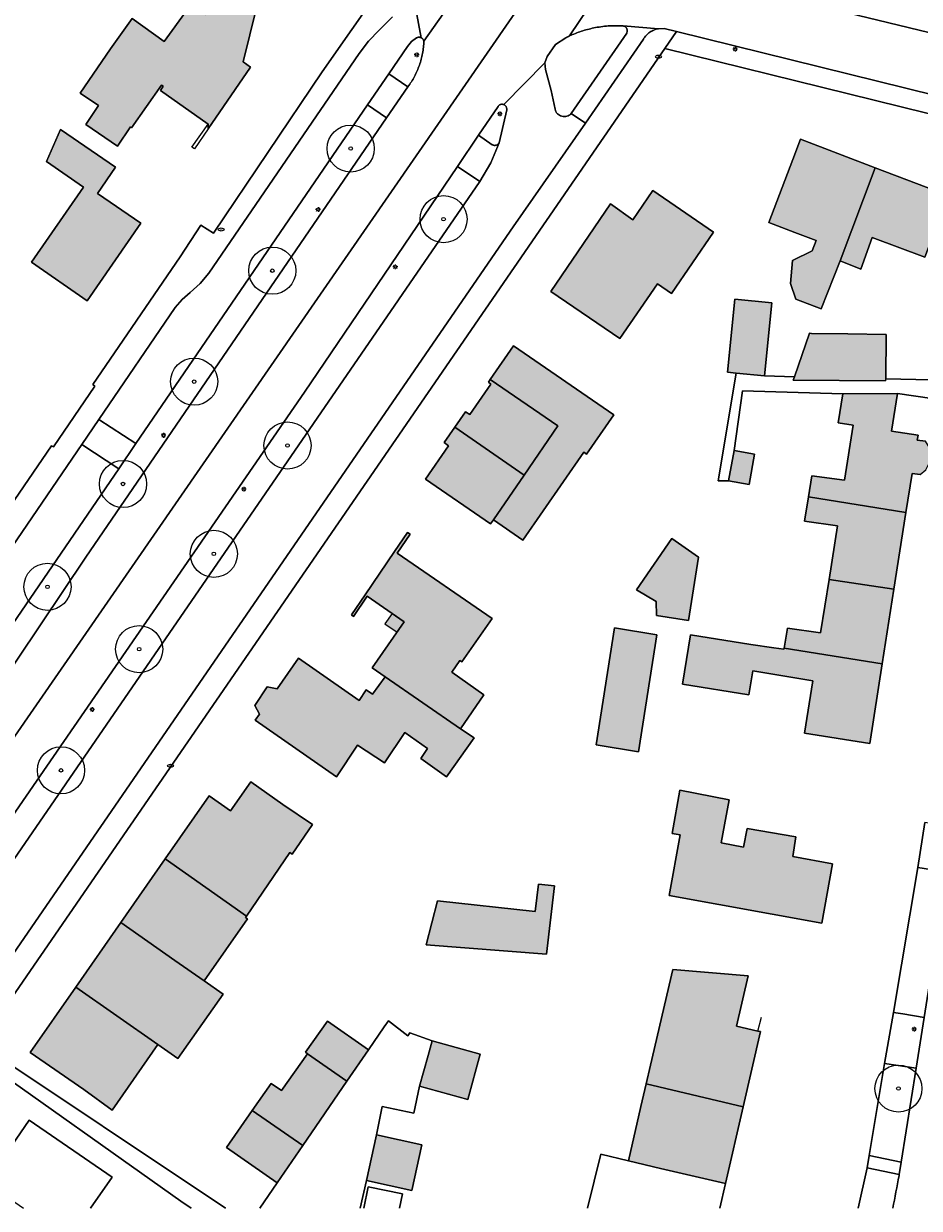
# Model space of a CAD drawing. Header units: metres. Extents: x 187482 to 189800, y 333582 to 335019.
# Tile 11 of 256: x 187831 to 187926, y 333584 to 333710. Entities that reach past the tile are written whole.
import ezdxf
from ezdxf.enums import TextEntityAlignment as Align

# ---------------------------------------------------------------- set-up
doc = ezdxf.new("R2010")
doc.units = ezdxf.units.M
doc.layers.get('0').update_dxf_attribs({"color": 252, "lineweight": 18})
for name, color, linetype, lineweight in [('B-WE-GR-BEPLANTING_CULTUUR_HEESTERS-GV', 252, 'Continuous', 18), ('B-WE-GR-BOOM-S', 252, 'Continuous', 18), ('B-WE-IE-MEUBILAIR-S', 252, 'Continuous', 18), ('B-WE-IE-TERREINAFSCHEIDING_KUNSTMATIG_HEKWERK-G', 252, 'IE-TERREINAFSCHEIDING_KUNSTMATIG-SO', 18), ('B-WE-IE-TERREINAFSCHEIDING_KUNSTMATIG_MUUR-G', 252, 'IE-TERREINAFSCHEIDING_KUNSTMATIG-SO', 18), ('B-WE-OG-BEBOUWING-GV', 252, 'Continuous', 18), ('B-WE-OG-BEBOUWING_LUIFEL-GV', 252, 'Continuous', 18), ('B-WE-OG-TERREIN_BEGROEID-GV', 252, 'Continuous', 18), ('B-WE-OG-TERREIN_ERF-GV', 252, 'Continuous', 18), ('B-WE-VH-GESLOTENVERHARDING_ASFALT-GV', 252, 'Continuous', 18), ('B-WE-VH-OPENVERHARDING_BETONSTRAATSTEEN-GV', 252, 'Continuous', 18), ('B-WE-VH-OPENVERHARDING_STRAATBAKSTEEN-GV', 252, 'Continuous', 18), ('B-WE-VH-OPENVERHARDING_TEGEL-GV', 252, 'Continuous', 18)]:
    doc.layers.add(name, color=color, linetype=linetype, lineweight=lineweight)
doc.layers.add('B-WE-OG-BEBOUWING-V', color=7, linetype='Continuous', lineweight=18, true_color=0xf0f0f0)
doc.styles.add('NLCS-ISO', font='NLCS-ISO.ttf')
doc.linetypes.add('IE-TERREINAFSCHEIDING_KUNSTMATIG-SO', pattern='A,4,[82,NLCS.SHX,S=0.75,R=90,X=0,Y=0],4,-2', length=10)

# ---------------------------------------------------------------- blocks, each defined once
blk = doc.blocks.new('SIE-MEUBILAIR_PAAL_LICHTMAST-SO')
for points in [[(-0.62, 0), (-1, 0)], [(-0.71, 0.71), (-0.44, 0.44)], [(0, 1), (0, 0.62)], [(0.44, 0.44), (0.71, 0.71)], [(1, 0), (0.62, 0)], [(-0.71, -0.71), (-0.44, -0.44)], [(0, -0.62), (0, -1)], [(0.44, -0.44), (0.71, -0.71)]]:
    blk.add_lwpolyline(points)
blk.add_circle((0, 0), 0.5)
blk = doc.blocks.new('SIE-MEUBILAIR_PUT_BRANDKRAAN-SO')
blk.add_ellipse((0, 0), major_axis=(1.25, 0), ratio=0.54)
at = {"style": 'NLCS-ISO'}
blk.add_text('bk', height=0.75, dxfattribs=at).set_placement((0.03, 0), align=Align.MIDDLE_CENTER)
blk = doc.blocks.new('SGR-BOOM_GBKN-SO')
at = {"color": 0, "linetype": 'ByBlock', "lineweight": 18}
for radius in [2, 0.15]:
    blk.add_circle((0, 0), radius, dxfattribs=at)

msp = doc.modelspace()

# ---------------------------------------------------------------- hatches: boundary and pattern name
at = {"layer": 'B-WE-OG-BEBOUWING-V'}
h = msp.add_hatch(color=256, dxfattribs=at)
h.dxf.hatch_style = 1
h.paths.add_polyline_path([(187851.076, 333715.529), (187849.842, 333710.695), (187847.84, 333711.199), (187845.401, 333707.83), (187842.001, 333710.28), (187839.725, 333707.059), (187836.49, 333702.338), (187838.458, 333701.021), (187837.086, 333699.003), (187840.459, 333696.712), (187841.847, 333698.754), (187841.958, 333698.68), (187845.13, 333703.202), (187845.307, 333703.076), (187845.023, 333702.617), (187850.078, 333699.064), (187850.089, 333698.559), (187854.558, 333705.115), (187853.787, 333705.684), (187855.92, 333714.292), (187855.338, 333714.441)], flags=17)
h = msp.add_hatch(color=256, dxfattribs=at)
h.dxf.hatch_style = 1
h.paths.add_polyline_path([(187832.931, 333695.075), (187836.854, 333692.37), (187831.347, 333684.391), (187837.243, 333680.315), (187842.928, 333688.541), (187838.351, 333691.704), (187840.26, 333694.494), (187834.418, 333698.494)], flags=17)
h = msp.add_hatch(color=256, dxfattribs=at)
h.dxf.hatch_style = 1
h.paths.add_polyline_path([(187917.124, 333684.53), (187920.854, 333694.434), (187912.949, 333697.449), (187912.129, 333695.299), (187909.574, 333688.603), (187912.325, 333687.554), (187914.59, 333686.69), (187914.177, 333685.608), (187912.076, 333684.566), (187911.873, 333682.14), (187912.434, 333680.491), (187915.126, 333679.435)], flags=17)
h = msp.add_hatch(color=256, dxfattribs=at)
h.dxf.hatch_style = 1
h.paths.add_polyline_path([(187917.124, 333684.53), (187919.336, 333683.669), (187920.541, 333687.014), (187926.117, 333684.918), (187928.585, 333691.486), (187920.854, 333694.434)], flags=17)
h = msp.add_hatch(color=256, dxfattribs=at)
h.dxf.hatch_style = 1
h.paths.add_polyline_path([(187899.235, 333681.079), (187903.718, 333687.591), (187897.277, 333692.025), (187895.157, 333688.889), (187892.781, 333690.585), (187886.435, 333681.294), (187893.762, 333676.29), (187897.755, 333682.089)], flags=17)
h = msp.add_hatch(color=256, dxfattribs=at)
h.dxf.hatch_style = 1
h.paths.add_polyline_path([(187909.097, 333672.32), (187909.902, 333680.099), (187905.973, 333680.483), (187905.173, 333672.712), (187906.108, 333672.619)], flags=17)
h = msp.add_hatch(color=256, dxfattribs=at)
h.dxf.hatch_style = 1
h.paths.add_polyline_path([(187912.284, 333672.244), (187912.157, 333671.878), (187921.968, 333671.824), (187921.97, 333672.012), (187922.034, 333676.741), (187917.961, 333676.796), (187914.111, 333676.848), (187913.887, 333676.851)], flags=17)
h = msp.add_hatch(color=256, dxfattribs=at)
h.dxf.hatch_style = 1
h.paths.add_polyline_path([(187880.019, 333671.96), (187887.195, 333667.027), (187883.603, 333661.801), (187880.34, 333657.051), (187883.475, 333654.88), (187889.938, 333664.24), (187890.241, 333664.031), (187893.122, 333668.208), (187882.471, 333675.527)], flags=17)
h = msp.add_hatch(color=256, dxfattribs=at)
h.dxf.hatch_style = 1
h.paths.add_polyline_path([(187880.019, 333671.96), (187879.811, 333671.657), (187880.075, 333671.455), (187877.848, 333668.225), (187877.39, 333668.528), (187876.254, 333666.887), (187883.603, 333661.801), (187887.195, 333667.027)], flags=17)
h = msp.add_hatch(color=256, dxfattribs=at)
h.dxf.hatch_style = 1
h.paths.add_polyline_path([(187924.125, 333657.841), (187924.774, 333661.976), (187925.636, 333661.88), (187926.247, 333662.361), (187926.599, 333663.071), (187926.718, 333663.787), (187926.672, 333664.647), (187926.201, 333665.395), (187925.328, 333665.502), (187925.411, 333666.029), (187922.575, 333666.475), (187923.241, 333670.475), (187917.418, 333670.431), (187916.926, 333667.34), (187918.527, 333667.111), (187917.609, 333661.254), (187914.119, 333661.734), (187913.767, 333659.508)], flags=17)
h = msp.add_hatch(color=256, dxfattribs=at)
h.dxf.hatch_style = 1
h.paths.add_polyline_path([(187880.34, 333657.051), (187883.603, 333661.801), (187876.254, 333666.887), (187875.118, 333665.245), (187875.571, 333664.923), (187873.128, 333661.363), (187880.041, 333656.619)], flags=17)
h = msp.add_hatch(color=256, dxfattribs=at)
h.dxf.hatch_style = 1
h.paths.add_polyline_path([(187905.881, 333664.419), (187905.293, 333661.197), (187907.48, 333660.798), (187908.067, 333664.02)], flags=17)
h = msp.add_hatch(color=256, dxfattribs=at)
h.dxf.hatch_style = 1
h.paths.add_polyline_path([(187915.964, 333650.735), (187922.844, 333649.688), (187924.125, 333657.841), (187913.767, 333659.508), (187913.356, 333656.907), (187916.869, 333656.424)], flags=17)
h = msp.add_hatch(color=256, dxfattribs=at)
h.dxf.hatch_style = 1
h.paths.add_polyline_path([(187868.848, 333640.394), (187876.866, 333634.883), (187879.347, 333638.486), (187875.938, 333640.872), (187876.782, 333642.129), (187877.01, 333641.971), (187880.232, 333646.596), (187870.121, 333653.502), (187871.509, 333655.534), (187871.244, 333655.715), (187869.86, 333653.683), (187866.736, 333649.099), (187865.278, 333646.959), (187865.506, 333646.802), (187866.957, 333648.946), (187870.891, 333646.216), (187867.478, 333641.336)], flags=17)
h.paths.add_polyline_path([(187869.599, 333647.112), (187868.833, 333646.009), (187870.118, 333645.11), (187870.891, 333646.216)], flags=16)
h = msp.add_hatch(color=256, dxfattribs=at)
h.dxf.hatch_style = 1
h.paths.add_polyline_path([(187895.539, 333649.63), (187897.612, 333648.384), (187897.649, 333646.907), (187901.038, 333646.364), (187902.1, 333653.074), (187899.294, 333655.083)], flags=17)
h = msp.add_hatch(color=256, dxfattribs=at)
h.dxf.hatch_style = 1
h.paths.add_polyline_path([(187922.844, 333649.688), (187915.964, 333650.735), (187915.063, 333645.073), (187911.539, 333645.562), (187911.199, 333643.437), (187921.602, 333641.779)], flags=17)
h = msp.add_hatch(color=256, dxfattribs=at)
h.dxf.hatch_style = 1
h.paths.add_polyline_path([(187893.211, 333645.594), (187891.268, 333633.172), (187895.752, 333632.424), (187897.695, 333644.846)], flags=17)
h = msp.add_hatch(color=256, dxfattribs=at)
h.dxf.hatch_style = 1
h.paths.add_polyline_path([(187921.602, 333641.779), (187911.199, 333643.437), (187911.18, 333643.32), (187910.111, 333643.468), (187907.666, 333643.807), (187901.277, 333644.857), (187900.417, 333639.619), (187907.442, 333638.465), (187907.861, 333641.013), (187914.242, 333639.975), (187913.346, 333634.397), (187920.272, 333633.309)], flags=17)
h = msp.add_hatch(color=256, dxfattribs=at)
h.dxf.hatch_style = 1
h.paths.add_polyline_path([(187876.866, 333634.883), (187868.848, 333640.394), (187867.514, 333638.556), (187866.856, 333638.993), (187866.112, 333637.879), (187859.661, 333642.371), (187857.404, 333639.13), (187856.333, 333639.314), (187855.026, 333637.359), (187855.511, 333636.411), (187855.069, 333635.777), (187863.689, 333629.769), (187865.938, 333633.136), (187868.792, 333631.24), (187870.96, 333634.489), (187873.364, 333632.795), (187872.648, 333631.706), (187875.386, 333629.772), (187878.306, 333633.894)], flags=17)
h = msp.add_hatch(color=256, dxfattribs=at)
h.dxf.hatch_style = 1
h.paths.add_polyline_path([(187845.527, 333621.059), (187854.149, 333614.986), (187858.738, 333621.752), (187859.01, 333621.572), (187861.142, 333624.706), (187858.007, 333626.839), (187854.623, 333629.247), (187852.433, 333626.169), (187850.184, 333627.738)], flags=17)
h = msp.add_hatch(color=256, dxfattribs=at)
h.dxf.hatch_style = 1
h.paths.add_polyline_path([(187899.306, 333623.773), (187900.17, 333623.618), (187899.007, 333617.164), (187915.201, 333614.245), (187916.337, 333620.547), (187912.103, 333621.325), (187912.452, 333623.398), (187907.264, 333624.271), (187906.896, 333622.301), (187904.516, 333622.759), (187904.875, 333624.673), (187905.376, 333627.34), (187900.131, 333628.347)], flags=17)
h = msp.add_hatch(color=256, dxfattribs=at)
h.dxf.hatch_style = 1
h.paths.add_polyline_path([(187845.527, 333621.059), (187840.81, 333614.293), (187846.552, 333610.262), (187849.646, 333608.105), (187854.24, 333614.694), (187854.054, 333614.846), (187854.149, 333614.986)], flags=17)
h = msp.add_hatch(color=256, dxfattribs=at)
h.dxf.hatch_style = 1
h.paths.add_polyline_path([(187884.792, 333615.488), (187874.432, 333616.594), (187873.2, 333611.943), (187885.997, 333610.93), (187886.827, 333618.211), (187885.118, 333618.392)], flags=17)
h = msp.add_hatch(color=256, dxfattribs=at)
h.dxf.hatch_style = 1
h.paths.add_polyline_path([(187849.646, 333608.105), (187846.552, 333610.262), (187840.81, 333614.293), (187836.031, 333607.44), (187844.724, 333601.37), (187846.867, 333599.864), (187851.683, 333606.685)], flags=17)
h = msp.add_hatch(color=256, dxfattribs=at)
h.dxf.hatch_style = 1
h.paths.add_polyline_path([(187906.847, 333594.742), (187908.687, 333602.727), (187908.412, 333602.79), (187906.129, 333603.316), (187907.372, 333608.631), (187899.402, 333609.312), (187897.028, 333599.166), (187896.566, 333597.191)], flags=17)
h = msp.add_hatch(color=256, dxfattribs=at)
h.dxf.hatch_style = 1
h.paths.add_polyline_path([(187836.886, 333596.569), (187839.88, 333594.392), (187844.724, 333601.37), (187836.031, 333607.44), (187831.211, 333600.527)], flags=17)
h = msp.add_hatch(color=256, dxfattribs=at)
h.dxf.hatch_style = 1
h.paths.add_polyline_path([(187860.629, 333600.378), (187864.797, 333597.452), (187867.082, 333600.781), (187862.738, 333603.834), (187860.415, 333600.529)], flags=17)
h = msp.add_hatch(color=256, dxfattribs=at)
h.dxf.hatch_style = 1
h.paths.add_polyline_path([(187873.839, 333601.756), (187873.407, 333600.195), (187872.507, 333596.939), (187877.621, 333595.525), (187878.953, 333600.342)], flags=17)
h = msp.add_hatch(color=256, dxfattribs=at)
h.dxf.hatch_style = 1
h.paths.add_polyline_path([(187854.764, 333594.36), (187860.113, 333590.625), (187864.797, 333597.452), (187860.629, 333600.378), (187857.877, 333596.461), (187856.782, 333597.231)], flags=17)
h = msp.add_hatch(color=256, dxfattribs=at)
h.dxf.hatch_style = 1
h.paths.add_polyline_path([(187906.847, 333594.742), (187896.566, 333597.191), (187895.997, 333594.76), (187894.675, 333589.02), (187898.079, 333588.213), (187904.969, 333586.594)], flags=17)
h = msp.add_hatch(color=256, dxfattribs=at)
h.dxf.hatch_style = 1
h.paths.add_polyline_path([(187860.113, 333590.625), (187854.764, 333594.36), (187852.009, 333590.439), (187857.39, 333586.658)], flags=17)
h = msp.add_hatch(color=256, dxfattribs=at)
h.dxf.hatch_style = 1
h.paths.add_polyline_path([(187867.929, 333591.77), (187866.87, 333586.91), (187871.682, 333585.861), (187872.741, 333590.721)], flags=17)

# ---------------------------------------------------------------- linework, layer by layer
at = {"layer": 'B-WE-GR-BEPLANTING_CULTUUR_HEESTERS-GV', "flags": 128}
for points in [[(187815.577, 333624.007), (187817.814, 333622.416), (187818.539, 333623.751), (187819.061, 333625.178), (187819.551, 333626.636), (187820.181, 333627.837), (187820.266, 333627.999), (187837.115, 333653.076), (187869.014, 333699.713), (187866.991, 333701.111), (187842.412, 333665.155), (187840.584, 333662.481), (187814.707, 333624.626)], [(187822.802, 333618.844), (187826.302, 333616.462), (187878.905, 333692.957), (187876.539, 333694.561), (187860.308, 333670.612), (187827.446, 333622.932), (187827.418, 333622.905), (187826.347, 333621.867), (187825.093, 333620.99), (187823.845, 333620.027)]]:
    msp.add_lwpolyline(points, close=True, dxfattribs=at)
at = {"layer": 'B-WE-IE-TERREINAFSCHEIDING_KUNSTMATIG_HEKWERK-G', "ltscale": 0.2, "flags": 128}
for points in [[(187868.772, 333603.243), (187869.212, 333603.88), (187871.27, 333602.28), (187871.477, 333602.585), (187873.839, 333601.756)], [(187908.412, 333602.79), (187908.796, 333604.257)]]:
    msp.add_lwpolyline(points, dxfattribs=at)
at = {"layer": 'B-WE-IE-TERREINAFSCHEIDING_KUNSTMATIG_MUUR-G', "ltscale": 0.2, "flags": 128}
msp.add_lwpolyline([(187850.089, 333698.559), (187848.627, 333696.431), (187848.343, 333696.606), (187850.078, 333699.064)], dxfattribs=at)
at = {"layer": 'B-WE-OG-BEBOUWING-GV', "flags": 128}
for points in [[(187851.076, 333715.529), (187849.842, 333710.695), (187847.84, 333711.199), (187845.401, 333707.83), (187842.001, 333710.28), (187839.725, 333707.059), (187836.49, 333702.338), (187838.458, 333701.021), (187837.086, 333699.003), (187840.459, 333696.712), (187841.847, 333698.754), (187841.958, 333698.68), (187845.13, 333703.202), (187845.307, 333703.076), (187845.023, 333702.617), (187850.078, 333699.064), (187850.089, 333698.559), (187854.558, 333705.115), (187853.787, 333705.684), (187855.92, 333714.292), (187855.338, 333714.441)], [(187832.931, 333695.075), (187836.854, 333692.37), (187831.347, 333684.391), (187837.243, 333680.315), (187842.928, 333688.541), (187838.351, 333691.704), (187840.26, 333694.494), (187834.418, 333698.494)], [(187917.124, 333684.53), (187920.854, 333694.434), (187912.949, 333697.449), (187912.129, 333695.299), (187909.574, 333688.603), (187912.325, 333687.554), (187914.59, 333686.69), (187914.177, 333685.608), (187912.076, 333684.566), (187911.873, 333682.14), (187912.434, 333680.491), (187915.126, 333679.435)], [(187917.124, 333684.53), (187919.336, 333683.669), (187920.541, 333687.014), (187926.117, 333684.918), (187928.585, 333691.486), (187920.854, 333694.434)], [(187899.235, 333681.079), (187903.718, 333687.591), (187897.277, 333692.025), (187895.157, 333688.889), (187892.781, 333690.585), (187886.435, 333681.294), (187893.762, 333676.29), (187897.755, 333682.089)], [(187909.097, 333672.32), (187909.902, 333680.099), (187905.973, 333680.483), (187905.173, 333672.712), (187906.108, 333672.619)], [(187912.284, 333672.244), (187912.157, 333671.878), (187921.968, 333671.824), (187921.97, 333672.012), (187922.034, 333676.741), (187917.961, 333676.796), (187914.111, 333676.848), (187913.887, 333676.851)], [(187880.019, 333671.96), (187887.195, 333667.027), (187883.603, 333661.801), (187880.34, 333657.051), (187883.475, 333654.88), (187889.938, 333664.24), (187890.241, 333664.031), (187893.122, 333668.208), (187882.471, 333675.527)], [(187880.019, 333671.96), (187879.811, 333671.657), (187880.075, 333671.455), (187877.848, 333668.225), (187877.39, 333668.528), (187876.254, 333666.887), (187883.603, 333661.801), (187887.195, 333667.027)], [(187924.125, 333657.841), (187924.774, 333661.976), (187925.636, 333661.88), (187926.247, 333662.361), (187926.599, 333663.071), (187926.718, 333663.787), (187926.672, 333664.647), (187926.201, 333665.395), (187925.328, 333665.502), (187925.411, 333666.029), (187922.575, 333666.475), (187923.241, 333670.475), (187917.418, 333670.431), (187916.926, 333667.34), (187918.527, 333667.111), (187917.609, 333661.254), (187914.119, 333661.734), (187913.767, 333659.508)], [(187880.34, 333657.051), (187883.603, 333661.801), (187876.254, 333666.887), (187875.118, 333665.245), (187875.571, 333664.923), (187873.128, 333661.363), (187880.041, 333656.619)], [(187905.881, 333664.419), (187905.293, 333661.197), (187907.48, 333660.798), (187908.067, 333664.02)], [(187915.964, 333650.735), (187922.844, 333649.688), (187924.125, 333657.841), (187913.767, 333659.508), (187913.356, 333656.907), (187916.869, 333656.424)], [(187868.848, 333640.394), (187876.866, 333634.883), (187879.347, 333638.486), (187875.938, 333640.872), (187876.782, 333642.129), (187877.01, 333641.971), (187880.232, 333646.596), (187870.121, 333653.502), (187871.509, 333655.534), (187871.244, 333655.715), (187869.86, 333653.683), (187866.736, 333649.099), (187865.278, 333646.959), (187865.506, 333646.802), (187866.957, 333648.946), (187870.891, 333646.216), (187867.478, 333641.336)], [(187895.539, 333649.63), (187897.612, 333648.384), (187897.649, 333646.907), (187901.038, 333646.364), (187902.1, 333653.074), (187899.294, 333655.083)], [(187922.844, 333649.688), (187915.964, 333650.735), (187915.063, 333645.073), (187911.539, 333645.562), (187911.199, 333643.437), (187921.602, 333641.779)], [(187893.211, 333645.594), (187891.268, 333633.172), (187895.752, 333632.424), (187897.695, 333644.846)], [(187921.602, 333641.779), (187911.199, 333643.437), (187911.18, 333643.32), (187910.111, 333643.468), (187907.666, 333643.807), (187901.277, 333644.857), (187900.417, 333639.619), (187907.442, 333638.465), (187907.861, 333641.013), (187914.242, 333639.975), (187913.346, 333634.397), (187920.272, 333633.309)], [(187876.866, 333634.883), (187868.848, 333640.394), (187867.514, 333638.556), (187866.856, 333638.993), (187866.112, 333637.879), (187859.661, 333642.371), (187857.404, 333639.13), (187856.333, 333639.314), (187855.026, 333637.359), (187855.511, 333636.411), (187855.069, 333635.777), (187863.689, 333629.769), (187865.938, 333633.136), (187868.792, 333631.24), (187870.96, 333634.489), (187873.364, 333632.795), (187872.648, 333631.706), (187875.386, 333629.772), (187878.306, 333633.894)], [(187845.527, 333621.059), (187854.149, 333614.986), (187858.738, 333621.752), (187859.01, 333621.572), (187861.142, 333624.706), (187858.007, 333626.839), (187854.623, 333629.247), (187852.433, 333626.169), (187850.184, 333627.738)], [(187899.306, 333623.773), (187900.17, 333623.618), (187899.007, 333617.164), (187915.201, 333614.245), (187916.337, 333620.547), (187912.103, 333621.325), (187912.452, 333623.398), (187907.264, 333624.271), (187906.896, 333622.301), (187904.516, 333622.759), (187904.875, 333624.673), (187905.376, 333627.34), (187900.131, 333628.347)], [(187845.527, 333621.059), (187840.81, 333614.293), (187846.552, 333610.262), (187849.646, 333608.105), (187854.24, 333614.694), (187854.054, 333614.846), (187854.149, 333614.986)], [(187884.792, 333615.488), (187874.432, 333616.594), (187873.2, 333611.943), (187885.997, 333610.93), (187886.827, 333618.211), (187885.118, 333618.392)], [(187849.646, 333608.105), (187846.552, 333610.262), (187840.81, 333614.293), (187836.031, 333607.44), (187844.724, 333601.37), (187846.867, 333599.864), (187851.683, 333606.685)], [(187906.847, 333594.742), (187908.687, 333602.727), (187908.412, 333602.79), (187906.129, 333603.316), (187907.372, 333608.631), (187899.402, 333609.312), (187897.028, 333599.166), (187896.566, 333597.191)], [(187836.886, 333596.569), (187839.88, 333594.392), (187844.724, 333601.37), (187836.031, 333607.44), (187831.211, 333600.527)], [(187860.629, 333600.378), (187864.797, 333597.452), (187867.082, 333600.781), (187862.738, 333603.834), (187860.415, 333600.529)], [(187873.839, 333601.756), (187873.407, 333600.195), (187872.507, 333596.939), (187877.621, 333595.525), (187878.953, 333600.342)], [(187854.764, 333594.36), (187860.113, 333590.625), (187864.797, 333597.452), (187860.629, 333600.378), (187857.877, 333596.461), (187856.782, 333597.231)], [(187906.847, 333594.742), (187896.566, 333597.191), (187895.997, 333594.76), (187894.675, 333589.02), (187898.079, 333588.213), (187904.969, 333586.594)], [(187860.113, 333590.625), (187854.764, 333594.36), (187852.009, 333590.439), (187857.39, 333586.658)], [(187867.929, 333591.77), (187866.87, 333586.91), (187871.682, 333585.861), (187872.741, 333590.721)]]:
    msp.add_lwpolyline(points, close=True, dxfattribs=at)
for points in [[(187837.608, 333583.97), (187839.888, 333587.281), (187836.942, 333589.306), (187831.092, 333593.328), (187826.528, 333586.693), (187830.487, 333583.97)], [(187904.365, 333583.97), (187904.969, 333586.594), (187898.079, 333588.213), (187894.675, 333589.02), (187891.73, 333589.719), (187890.345, 333583.97)], [(187870.369, 333583.97), (187870.687, 333585.49), (187867.063, 333586.248)]]:
    msp.add_lwpolyline(points, dxfattribs=at)
at = {"layer": 'B-WE-OG-BEBOUWING-GV'}
msp.add_lwpolyline([(187867.063, 333586.248), (187866.586, 333583.97)], dxfattribs=at)
at = {"layer": 'B-WE-OG-BEBOUWING_LUIFEL-GV', "flags": 128}
msp.add_lwpolyline([(187869.599, 333647.112), (187868.833, 333646.009), (187870.118, 333645.11), (187870.891, 333646.216)], close=True, dxfattribs=at)
at = {"layer": 'B-WE-OG-TERREIN_BEGROEID-GV', "flags": 128}
for points in [[(187922.792, 333604.762), (187923.779, 333604.598), (187926.045, 333604.221), (187928.487, 333619.668), (187925.398, 333620.139)], [(187925.196, 333598.846), (187921.852, 333599.357), (187920.203, 333589.586), (187923.621, 333588.883)]]:
    msp.add_lwpolyline(points, close=True, dxfattribs=at)
msp.add_lwpolyline([(187923.393, 333587.44), (187923.413, 333587.563), (187919.99, 333588.267), (187919.053, 333583.97)], dxfattribs=at)
at = {"layer": 'B-WE-OG-TERREIN_BEGROEID-GV'}
msp.add_lwpolyline([(187922.715, 333583.97, 0.003884), (187923.393, 333587.44)], format="xyb", dxfattribs=at)
at = {"layer": 'B-WE-OG-TERREIN_ERF-GV', "flags": 128}
for points in [[(187788.034, 333600.206), (187792.505, 333606.288), (187793.058, 333605.936), (187796.751, 333611.21), (187833.459, 333664.921), (187833.685, 333664.796), (187838.045, 333671.242), (187837.83, 333671.431), (187847.1, 333684.977), (187849.302, 333688.319), (187850.635, 333687.488), (187862.181, 333704.611), (187868.466, 333713.618), (187868.753, 333714.341), (187868.15, 333715.639), (187864.396, 333717.026), (187854.653, 333719.442), (187837.941, 333723.861), (187762.632, 333742.537), (187712.714, 333754.643), (187684.28, 333761.539)], [(187890.345, 333583.97), (187891.73, 333589.719), (187894.675, 333589.02), (187895.997, 333594.76), (187896.566, 333597.191), (187897.028, 333599.166), (187899.402, 333609.312), (187907.372, 333608.631), (187906.129, 333603.316), (187908.412, 333602.79), (187908.687, 333602.727), (187906.847, 333594.742)], [(187855.546, 333583.97), (187857.39, 333586.658), (187852.009, 333590.439), (187854.764, 333594.36), (187856.782, 333597.231), (187857.877, 333596.461), (187860.629, 333600.378), (187860.415, 333600.529), (187862.738, 333603.834), (187867.082, 333600.781), (187868.772, 333603.243), (187869.212, 333603.88), (187871.27, 333602.28), (187871.477, 333602.585), (187873.839, 333601.756), (187878.953, 333600.342), (187877.621, 333595.525), (187872.507, 333596.939), (187871.889, 333594.079), (187868.544, 333594.77), (187867.929, 333591.77), (187872.741, 333590.721), (187871.682, 333585.861), (187866.87, 333586.91), (187866.203, 333583.97)], [(187848.268, 333583.97), (187847.179, 333584.743), (187825.113, 333600.361), (187813.843, 333583.97)], [(187824.656, 333583.97), (187826.528, 333586.693), (187831.092, 333593.328), (187836.942, 333589.306), (187839.888, 333587.281), (187837.608, 333583.97)], [(187866.203, 333583.97), (187866.87, 333586.91)], [(187866.586, 333583.97), (187867.063, 333586.248)]]:
    msp.add_lwpolyline(points, dxfattribs=at)
for points in [[(187849.842, 333710.695), (187851.076, 333715.529), (187855.338, 333714.441), (187855.92, 333714.292), (187853.787, 333705.684), (187854.558, 333705.115), (187850.089, 333698.559), (187850.078, 333699.064), (187845.023, 333702.617), (187845.307, 333703.076), (187845.13, 333703.202), (187841.958, 333698.68), (187841.847, 333698.754), (187840.459, 333696.712), (187837.086, 333699.003), (187838.458, 333701.021), (187836.49, 333702.338), (187839.725, 333707.059), (187842.001, 333710.28), (187845.401, 333707.83), (187847.84, 333711.199)], [(187831.347, 333684.391), (187836.854, 333692.37), (187832.931, 333695.075), (187834.418, 333698.494), (187840.26, 333694.494), (187838.351, 333691.704), (187842.928, 333688.541), (187837.243, 333680.315)], [(187920.854, 333694.434), (187928.585, 333691.486), (187926.117, 333684.918), (187920.541, 333687.014), (187919.336, 333683.669), (187917.124, 333684.53), (187915.126, 333679.435), (187912.434, 333680.491), (187911.873, 333682.14), (187912.076, 333684.566), (187914.177, 333685.608), (187914.59, 333686.69), (187912.325, 333687.554), (187909.574, 333688.603), (187912.129, 333695.299), (187912.949, 333697.449)], [(187893.762, 333676.29), (187886.435, 333681.294), (187892.781, 333690.585), (187895.157, 333688.889), (187897.277, 333692.025), (187903.718, 333687.591), (187899.235, 333681.079), (187897.755, 333682.089)], [(187880.019, 333671.96), (187882.471, 333675.527), (187893.122, 333668.208), (187890.241, 333664.031), (187889.938, 333664.24), (187883.475, 333654.88), (187880.34, 333657.051), (187880.041, 333656.619), (187873.128, 333661.363), (187875.571, 333664.923), (187875.118, 333665.245), (187876.254, 333666.887), (187877.39, 333668.528), (187877.848, 333668.225), (187880.075, 333671.455), (187879.811, 333671.657)], [(187905.293, 333661.197), (187905.881, 333664.419), (187906.794, 333670.741), (187917.418, 333670.431), (187923.241, 333670.475), (187926.882, 333669.919), (187933.03, 333668.707), (187933.308, 333670.59), (187933.381, 333670.964), (187926.759, 333671.897), (187921.97, 333672.012), (187921.968, 333671.824), (187912.157, 333671.878), (187912.284, 333672.244), (187909.097, 333672.32), (187906.108, 333672.619), (187904.198, 333661.187)], [(187868.848, 333640.394), (187867.478, 333641.336), (187870.891, 333646.216), (187866.957, 333648.946), (187865.506, 333646.802), (187865.278, 333646.959), (187866.736, 333649.099), (187869.86, 333653.683), (187871.244, 333655.715), (187871.509, 333655.534), (187870.121, 333653.502), (187880.232, 333646.596), (187877.01, 333641.971), (187876.782, 333642.129), (187875.938, 333640.872), (187879.347, 333638.486), (187876.866, 333634.883), (187878.306, 333633.894), (187875.386, 333629.772), (187872.648, 333631.706), (187873.364, 333632.795), (187870.96, 333634.489), (187868.792, 333631.24), (187865.938, 333633.136), (187863.689, 333629.769), (187855.069, 333635.777), (187855.511, 333636.411), (187855.026, 333637.359), (187856.333, 333639.314), (187857.404, 333639.13), (187859.661, 333642.371), (187866.112, 333637.879), (187866.856, 333638.993), (187867.514, 333638.556)], [(187897.649, 333646.907), (187897.612, 333648.384), (187895.539, 333649.63), (187899.294, 333655.083), (187902.1, 333653.074), (187901.038, 333646.364)], [(187895.752, 333632.424), (187891.268, 333633.172), (187893.211, 333645.594), (187897.695, 333644.846)], [(187840.81, 333614.293), (187845.527, 333621.059), (187850.184, 333627.738), (187852.433, 333626.169), (187854.623, 333629.247), (187858.007, 333626.839), (187861.142, 333624.706), (187859.01, 333621.572), (187858.738, 333621.752), (187854.149, 333614.986), (187854.054, 333614.846), (187854.24, 333614.694), (187849.646, 333608.105), (187851.683, 333606.685), (187846.867, 333599.864), (187844.724, 333601.37), (187839.88, 333594.392), (187836.886, 333596.569), (187831.211, 333600.527), (187836.031, 333607.44)], [(187900.17, 333623.618), (187899.306, 333623.773), (187900.131, 333628.347), (187905.376, 333627.34), (187904.875, 333624.673), (187904.516, 333622.759), (187906.896, 333622.301), (187907.264, 333624.271), (187912.452, 333623.398), (187912.103, 333621.325), (187916.337, 333620.547), (187915.201, 333614.245), (187899.007, 333617.164)], [(187886.827, 333618.211), (187885.997, 333610.93), (187873.2, 333611.943), (187874.432, 333616.594), (187884.792, 333615.488), (187885.118, 333618.392)]]:
    msp.add_lwpolyline(points, close=True, dxfattribs=at)
at = {"layer": 'B-WE-OG-TERREIN_ERF-GV'}
for points in [[(187937.521, 333697.46), (187898.538, 333707.081), (187825.821, 333601.389), (187851.929, 333583.97)], [(187925.636, 333661.88), (187924.774, 333661.976), (187924.125, 333657.841), (187922.844, 333649.688), (187921.602, 333641.779), (187920.272, 333633.309), (187913.346, 333634.397), (187914.242, 333639.975), (187907.861, 333641.013), (187907.442, 333638.465), (187900.417, 333639.619), (187901.277, 333644.857), (187907.666, 333643.807), (187910.111, 333643.468), (187911.18, 333643.32), (187911.199, 333643.437), (187911.539, 333645.562), (187915.063, 333645.073), (187915.964, 333650.735), (187916.869, 333656.424), (187913.356, 333656.907), (187913.767, 333659.508), (187914.119, 333661.734), (187917.609, 333661.254), (187918.527, 333667.111), (187916.926, 333667.34), (187917.418, 333670.431), (187906.794, 333670.741), (187905.881, 333664.419), (187908.067, 333664.02), (187907.48, 333660.798), (187905.293, 333661.197), (187904.198, 333661.187), (187906.108, 333672.619), (187905.173, 333672.712), (187905.973, 333680.483), (187909.902, 333680.099), (187909.097, 333672.32), (187912.284, 333672.244), (187913.887, 333676.851), (187914.111, 333676.848), (187917.961, 333676.796), (187922.034, 333676.741), (187921.97, 333672.012), (187926.759, 333671.897)], [(187926.882, 333669.919), (187923.241, 333670.475), (187922.575, 333666.475), (187925.411, 333666.029), (187925.328, 333665.502), (187926.201, 333665.395)], [(187919.053, 333583.97), (187919.99, 333588.267), (187920.203, 333589.586), (187921.852, 333599.357), (187922.792, 333604.762), (187925.398, 333620.139), (187926.137, 333624.941)], [(187866.87, 333586.91), (187867.929, 333591.77), (187868.544, 333594.77), (187871.889, 333594.079), (187872.507, 333596.939), (187873.407, 333600.195), (187873.839, 333601.756), (187871.477, 333602.585), (187871.27, 333602.28), (187869.212, 333603.88), (187868.772, 333603.243), (187867.082, 333600.781), (187864.797, 333597.452), (187860.113, 333590.625), (187857.39, 333586.658), (187855.546, 333583.97)], [(187851.929, 333583.97), (187825.821, 333601.389), (187825.113, 333600.361), (187847.179, 333584.743), (187848.268, 333583.97)], [(187906.847, 333594.742), (187904.969, 333586.594), (187904.365, 333583.97)], [(187867.063, 333586.248), (187870.687, 333585.49), (187870.369, 333583.97)]]:
    msp.add_lwpolyline(points, dxfattribs=at)
at = {"layer": 'B-WE-VH-GESLOTENVERHARDING_ASFALT-GV', "flags": 128}
for points in [[(187784.63, 333744.632), (187782.059, 333745.259), (187777.051, 333746.536), (187771.856, 333747.861), (187767.444, 333748.987), (187764.446, 333749.65), (187729.258, 333758.354), (187727.827, 333752.525), (187838.186, 333725.133), (187868.986, 333717.234), (187869.07, 333717.187), (187870.128, 333716.601), (187871.115, 333715.746), (187871.444, 333715.077), (187871.545, 333714.339), (187872.672, 333708.229), (187872.7, 333708.215), (187872.726, 333708.2)], [(187903.379, 333718.613), (187903.153, 333719.158), (187903.065, 333719.369), (187901.716, 333722.931), (187900.55, 333726.558), (187892.392, 333714.331), (187888.434, 333708.417)], [(187872.969, 333707.86), (187882.013, 333720.689), (187883.877, 333723.262)], [(187823.787, 333626.844), (187824.306, 333626.505), (187887.204, 333717.509), (187882.013, 333720.689), (187872.969, 333707.86)], [(187887.204, 333717.509), (187824.306, 333626.505), (187824.93, 333626.097), (187825.115, 333625.794), (187825.06, 333625.444), (187824.585, 333624.951), (187827.418, 333622.905), (187827.446, 333622.932), (187860.308, 333670.612), (187876.539, 333694.561), (187878.772, 333697.888), (187880.839, 333700.939)], [(187872.672, 333708.229), (187871.545, 333714.339)], [(187885.82, 333705.568), (187886.042, 333706.248), (187886.945, 333707.507), (187888.043, 333708.228), (187888.067, 333708.24), (187888.092, 333708.252), (187888.116, 333708.265), (187888.14, 333708.277), (187888.165, 333708.289), (187888.189, 333708.301), (187888.213, 333708.313), (187888.238, 333708.324), (187888.262, 333708.336), (187888.287, 333708.348), (187888.311, 333708.36), (187888.336, 333708.371), (187888.36, 333708.383), (187888.385, 333708.395), (187888.41, 333708.406), (187888.434, 333708.417), (187892.392, 333714.331)], [(187894.105, 333709.485), (187897.869, 333709.182), (187898.458, 333709.209), (187899.77, 333708.885), (187930.252, 333701.363), (187934.844, 333700.245), (187936.361, 333706.406), (187910.33, 333712.757)], [(187869.636, 333710.442), (187868.222, 333709.019), (187867.085, 333707.853), (187866.087, 333706.567), (187850.165, 333683.225), (187849.235, 333682.152), (187848.181, 333681.2), (187847.328, 333680.448), (187846.587, 333679.586), (187838.479, 333667.704), (187842.412, 333665.155), (187866.991, 333701.111), (187869.253, 333704.409), (187871.228, 333707.307), (187871.65, 333707.828), (187872.199, 333708.211)], [(187872.254, 333708.237), (187872.283, 333708.248), (187872.312, 333708.257)], [(187872.372, 333708.27), (187872.403, 333708.274), (187872.433, 333708.276), (187872.464, 333708.276), (187872.495, 333708.275)], [(187872.823, 333708.125), (187872.844, 333708.103), (187872.864, 333708.08), (187872.883, 333708.055), (187872.9, 333708.03), (187872.915, 333708.003), (187872.929, 333707.976)], [(187886.883, 333700.634), (187886.487, 333702.615), (187885.89, 333704.857), (187885.82, 333705.568), (187881.44, 333701.131)], [(187881.44, 333701.131), (187885.82, 333705.568)], [(187871.282, 333703.024), (187869.014, 333699.713), (187837.115, 333653.076), (187820.266, 333627.999), (187820.181, 333627.837), (187822.88, 333626.166), (187823.085, 333626.717)], [(187881.755, 333700.585), (187880.961, 333697.076), (187880.058, 333694.954), (187878.905, 333692.957), (187826.302, 333616.462), (187819.391, 333606.412), (187823.942, 333603.09), (187882.457, 333688.162), (187890.109, 333699.154), (187888.611, 333700.185)], [(187796.136, 333597.547), (187796.882, 333598.631), (187798.088, 333600.404), (187814.707, 333624.626), (187840.584, 333662.481), (187836.664, 333665.042), (187795.926, 333605.338)], [(187929.811, 333628.048), (187929.242, 333624.443), (187928.487, 333619.668), (187926.045, 333604.221), (187925.196, 333598.846), (187923.621, 333588.883), (187923.413, 333587.563), (187923.393, 333587.44)]]:
    msp.add_lwpolyline(points, dxfattribs=at)
at = {"layer": 'B-WE-VH-GESLOTENVERHARDING_ASFALT-GV'}
for points in [[(187890.334, 333709.104, -0.0151142), (187890.99, 333709.26)], [(187890.99, 333709.26, -0.0153267), (187891.761, 333709.394)], [(187891.761, 333709.394, -0.0153692), (187892.54, 333709.476)], [(187892.54, 333709.476, -0.0153227), (187893.322, 333709.506)], [(187893.322, 333709.506, -0.0166251), (187894.105, 333709.485)], [(187872.199, 333708.211, -0.0367468), (187872.254, 333708.237)], [(187872.312, 333708.257, -0.0477631), (187872.372, 333708.27)], [(187872.495, 333708.275, -0.0489024), (187872.555, 333708.266)], [(187872.555, 333708.266, -0.0470653), (187872.615, 333708.251)], [(187872.615, 333708.251, -0.0364323), (187872.672, 333708.229)], [(187872.726, 333708.2, -0.0361998), (187872.777, 333708.166)], [(187872.777, 333708.166, -0.0337169), (187872.823, 333708.125)], [(187872.969, 333707.86, -0.0201795), (187872.922, 333707.212)], [(187872.929, 333707.976, -0.0360786), (187872.953, 333707.919)], [(187872.953, 333707.919, -0.0358595), (187872.969, 333707.86)], [(187888.434, 333708.417, -0.0146054), (187889.054, 333708.682)], [(187889.054, 333708.682, -0.0131734), (187889.688, 333708.912)], [(187889.688, 333708.912, -0.0150689), (187890.334, 333709.104)], [(187872.922, 333707.212, -0.0200107), (187872.827, 333706.569)], [(187872.684, 333705.935, -0.01754), (187872.493, 333705.314)], [(187872.827, 333706.569, -0.0171873), (187872.684, 333705.935)], [(187871.974, 333704.123, -0.0192944), (187871.649, 333703.561)], [(187872.256, 333704.709, -0.020628), (187871.974, 333704.123)], [(187872.493, 333705.314, -0.0185697), (187872.256, 333704.709)], [(187871.649, 333703.561, -0.0174964), (187871.282, 333703.024)], [(187880.839, 333700.939, -0.0493302), (187880.892, 333701.006)], [(187880.892, 333701.006, -0.0498756), (187880.955, 333701.063)], [(187880.955, 333701.063, -0.042447), (187881.027, 333701.108)], [(187881.027, 333701.108, -0.0368352), (187881.106, 333701.141)], [(187881.106, 333701.141, -0.036966), (187881.189, 333701.16)], [(187881.189, 333701.16, -0.0358654), (187881.274, 333701.165)], [(187881.274, 333701.165, -0.0469551), (187881.358, 333701.155)], [(187881.358, 333701.155, -0.0515113), (187881.44, 333701.131)], [(187881.44, 333701.131, -0.0422687), (187881.516, 333701.094)], [(187881.516, 333701.094, -0.0396726), (187881.585, 333701.044)], [(187881.585, 333701.044, -0.0579191), (187881.645, 333700.983)], [(187881.645, 333700.983, -0.0357484), (187881.694, 333700.914)], [(187881.694, 333700.914, -0.0262976), (187881.73, 333700.837)], [(187881.73, 333700.837, -0.0455118), (187881.752, 333700.755)], [(187881.752, 333700.755, -0.0569575), (187881.761, 333700.67)], [(187881.761, 333700.67, -0.0476552), (187881.755, 333700.585)], [(187886.982, 333700.38, -0.0660955), (187886.883, 333700.634)], [(187887.145, 333700.162, -0.0661339), (187886.982, 333700.38)], [(187887.361, 333699.995, -0.0703469), (187887.145, 333700.162)], [(187887.613, 333699.892, -0.0689227), (187887.361, 333699.995)], [(187887.883, 333699.86, -0.066609), (187887.613, 333699.892)], [(187888.152, 333699.901, -0.0706896), (187887.883, 333699.86)], [(187888.401, 333700.012, -0.070398), (187888.152, 333699.901)], [(187888.611, 333700.185, -0.070594), (187888.401, 333700.012)], [(187923.393, 333587.44, -0.003884), (187922.715, 333583.97)]]:
    msp.add_lwpolyline(points, format="xyb", dxfattribs=at)
at = {"layer": 'B-WE-VH-GESLOTENVERHARDING_ASFALT-GV', "flags": 128}
msp.add_lwpolyline([(187842.412, 333665.155), (187838.479, 333667.704), (187836.664, 333665.042), (187840.584, 333662.481)], close=True, dxfattribs=at)
at = {"layer": 'B-WE-VH-OPENVERHARDING_BETONSTRAATSTEEN-GV', "flags": 128}
for points in [[(187897.869, 333709.182), (187894.105, 333709.485)], [(187894.494, 333708.72), (187888.611, 333700.185), (187890.109, 333699.154), (187896.257, 333708.078)]]:
    msp.add_lwpolyline(points, dxfattribs=at)
at = {"layer": 'B-WE-VH-OPENVERHARDING_BETONSTRAATSTEEN-GV'}
for points in [[(187894.105, 333709.485, -0.050656), (187894.225, 333709.451)], [(187894.225, 333709.451, -0.0577775), (187894.333, 333709.389)], [(187894.333, 333709.389, -0.0629856), (187894.424, 333709.305)], [(187894.424, 333709.305, -0.0644552), (187894.493, 333709.201)], [(187894.493, 333709.201, -0.0610123), (187894.536, 333709.084)], [(187897.386, 333709.044, -0.0251231), (187897.624, 333709.126)], [(187897.624, 333709.126, -0.0241605), (187897.869, 333709.182)], [(187894.537, 333708.837, -0.0610123), (187894.494, 333708.72)], [(187894.536, 333709.084, -0.0570536), (187894.551, 333708.961)], [(187894.551, 333708.961, -0.0495816), (187894.537, 333708.837)], [(187896.257, 333708.078, -0.0230956), (187896.398, 333708.287)], [(187896.398, 333708.287, -0.0254127), (187896.561, 333708.479)], [(187896.561, 333708.479, -0.0224606), (187896.743, 333708.653)], [(187896.743, 333708.653, -0.0254223), (187896.943, 333708.806)], [(187896.943, 333708.806, -0.0231597), (187897.158, 333708.937)], [(187897.158, 333708.937, -0.0247199), (187897.386, 333709.044)]]:
    msp.add_lwpolyline(points, format="xyb", dxfattribs=at)
at = {"layer": 'B-WE-VH-OPENVERHARDING_STRAATBAKSTEEN-GV', "flags": 128}
for points in [[(187871.545, 333714.339), (187871.444, 333715.077), (187871.115, 333715.746), (187868.753, 333714.341), (187868.466, 333713.618), (187862.181, 333704.611), (187850.635, 333687.488), (187849.302, 333688.319), (187847.1, 333684.977), (187837.83, 333671.431), (187838.045, 333671.242), (187833.685, 333664.796), (187833.459, 333664.921), (187796.751, 333611.21), (187793.058, 333605.936), (187792.505, 333606.288), (187788.034, 333600.206)], [(187795.926, 333605.338), (187836.664, 333665.042), (187838.479, 333667.704), (187846.587, 333679.586), (187847.328, 333680.448), (187848.181, 333681.2), (187849.235, 333682.152), (187850.165, 333683.225), (187866.087, 333706.567), (187867.085, 333707.853), (187868.222, 333709.019), (187869.636, 333710.442)], [(187813.843, 333583.97), (187825.113, 333600.361), (187825.821, 333601.389), (187898.538, 333707.081), (187899.77, 333708.885), (187898.458, 333709.209), (187897.869, 333709.182)], [(187896.257, 333708.078), (187890.109, 333699.154), (187882.457, 333688.162), (187823.942, 333603.09)], [(187872.199, 333708.211), (187871.65, 333707.828), (187871.228, 333707.307), (187869.253, 333704.409), (187871.282, 333703.024)], [(187872.312, 333708.257), (187872.283, 333708.248), (187872.254, 333708.237)], [(187872.495, 333708.275), (187872.464, 333708.276), (187872.433, 333708.276), (187872.403, 333708.274), (187872.372, 333708.27)], [(187872.726, 333708.2), (187872.7, 333708.215), (187872.672, 333708.229)], [(187872.929, 333707.976), (187872.915, 333708.003), (187872.9, 333708.03), (187872.883, 333708.055), (187872.864, 333708.08), (187872.844, 333708.103), (187872.823, 333708.125)], [(187888.434, 333708.417), (187888.41, 333708.406), (187888.385, 333708.395), (187888.36, 333708.383), (187888.336, 333708.371), (187888.311, 333708.36), (187888.287, 333708.348), (187888.262, 333708.336), (187888.238, 333708.324), (187888.213, 333708.313), (187888.189, 333708.301), (187888.165, 333708.289), (187888.14, 333708.277), (187888.116, 333708.265), (187888.092, 333708.252), (187888.067, 333708.24), (187888.043, 333708.228), (187886.945, 333707.507), (187886.042, 333706.248), (187885.82, 333705.568), (187885.89, 333704.857), (187886.487, 333702.615), (187886.883, 333700.634)], [(187888.611, 333700.185), (187894.494, 333708.72)], [(187880.839, 333700.939), (187878.772, 333697.888), (187880.229, 333696.874)], [(187880.961, 333697.076), (187881.755, 333700.585)], [(187880.229, 333696.874), (187878.772, 333697.888), (187876.539, 333694.561), (187878.905, 333692.957), (187880.058, 333694.954), (187880.961, 333697.076)]]:
    msp.add_lwpolyline(points, dxfattribs=at)
at = {"layer": 'B-WE-VH-OPENVERHARDING_STRAATBAKSTEEN-GV'}
for points in [[(187890.99, 333709.26, 0.0151142), (187890.334, 333709.104)], [(187891.761, 333709.394, 0.0153267), (187890.99, 333709.26)], [(187892.54, 333709.476, 0.0153692), (187891.761, 333709.394)], [(187893.322, 333709.506, 0.0153227), (187892.54, 333709.476)], [(187894.105, 333709.485, 0.0166251), (187893.322, 333709.506)], [(187894.225, 333709.451, 0.050656), (187894.105, 333709.485)], [(187894.333, 333709.389, 0.0577775), (187894.225, 333709.451)], [(187894.424, 333709.305, 0.0629856), (187894.333, 333709.389)], [(187894.493, 333709.201, 0.0644552), (187894.424, 333709.305)], [(187894.536, 333709.084, 0.0610123), (187894.493, 333709.201)], [(187897.624, 333709.126, 0.0251231), (187897.386, 333709.044)], [(187897.869, 333709.182, 0.0241605), (187897.624, 333709.126)], [(187872.254, 333708.237, 0.0367468), (187872.199, 333708.211)], [(187872.372, 333708.27, 0.0477631), (187872.312, 333708.257)], [(187872.555, 333708.266, 0.0489024), (187872.495, 333708.275)], [(187872.615, 333708.251, 0.0470653), (187872.555, 333708.266)], [(187872.672, 333708.229, 0.0364323), (187872.615, 333708.251)], [(187872.777, 333708.166, 0.0361998), (187872.726, 333708.2)], [(187872.823, 333708.125, 0.0337169), (187872.777, 333708.166)], [(187872.922, 333707.212, 0.0201795), (187872.969, 333707.86)], [(187872.953, 333707.919, 0.0360786), (187872.929, 333707.976)], [(187872.969, 333707.86, 0.0358595), (187872.953, 333707.919)], [(187889.054, 333708.682, 0.0146054), (187888.434, 333708.417)], [(187889.688, 333708.912, 0.0131734), (187889.054, 333708.682)], [(187890.334, 333709.104, 0.0150689), (187889.688, 333708.912)], [(187894.494, 333708.72, 0.0610123), (187894.537, 333708.837)], [(187894.551, 333708.961, 0.0570536), (187894.536, 333709.084)], [(187894.537, 333708.837, 0.0495816), (187894.551, 333708.961)], [(187896.398, 333708.287, 0.0230956), (187896.257, 333708.078)], [(187896.561, 333708.479, 0.0254127), (187896.398, 333708.287)], [(187896.743, 333708.653, 0.0224606), (187896.561, 333708.479)], [(187896.943, 333708.806, 0.0254223), (187896.743, 333708.653)], [(187897.158, 333708.937, 0.0231597), (187896.943, 333708.806)], [(187897.386, 333709.044, 0.0247199), (187897.158, 333708.937)], [(187872.827, 333706.569, 0.0200107), (187872.922, 333707.212)], [(187872.493, 333705.314, 0.01754), (187872.684, 333705.935)], [(187872.684, 333705.935, 0.0171873), (187872.827, 333706.569)], [(187871.649, 333703.561, 0.0192944), (187871.974, 333704.123)], [(187871.974, 333704.123, 0.020628), (187872.256, 333704.709)], [(187872.256, 333704.709, 0.0185697), (187872.493, 333705.314)], [(187871.282, 333703.024, 0.0174964), (187871.649, 333703.561)], [(187880.892, 333701.006, 0.0493302), (187880.839, 333700.939)], [(187880.955, 333701.063, 0.0498756), (187880.892, 333701.006)], [(187881.027, 333701.108, 0.042447), (187880.955, 333701.063)], [(187881.106, 333701.141, 0.0368352), (187881.027, 333701.108)], [(187881.189, 333701.16, 0.036966), (187881.106, 333701.141)], [(187881.274, 333701.165, 0.0358654), (187881.189, 333701.16)], [(187881.358, 333701.155, 0.0469551), (187881.274, 333701.165)], [(187881.44, 333701.131, 0.0515113), (187881.358, 333701.155)], [(187881.516, 333701.094, 0.0422687), (187881.44, 333701.131)], [(187881.585, 333701.044, 0.0396726), (187881.516, 333701.094)], [(187881.645, 333700.983, 0.0579191), (187881.585, 333701.044)], [(187881.694, 333700.914, 0.0357484), (187881.645, 333700.983)], [(187881.73, 333700.837, 0.0262976), (187881.694, 333700.914)], [(187881.752, 333700.755, 0.0455118), (187881.73, 333700.837)], [(187881.761, 333700.67, 0.0569575), (187881.752, 333700.755)], [(187881.755, 333700.585, 0.0476552), (187881.761, 333700.67)], [(187886.883, 333700.634, 0.0660955), (187886.982, 333700.38)], [(187886.982, 333700.38, 0.0661339), (187887.145, 333700.162)], [(187887.145, 333700.162, 0.0703469), (187887.361, 333699.995)], [(187887.361, 333699.995, 0.0689227), (187887.613, 333699.892)], [(187887.613, 333699.892, 0.066609), (187887.883, 333699.86)], [(187887.883, 333699.86, 0.0706896), (187888.152, 333699.901)], [(187888.152, 333699.901, 0.070398), (187888.401, 333700.012)], [(187888.401, 333700.012, 0.070594), (187888.611, 333700.185)], [(187880.229, 333696.874, 0.0507077), (187880.325, 333696.829)], [(187880.325, 333696.829, -0.0507077), (187880.229, 333696.874)], [(187880.325, 333696.829, 0.0480685), (187880.428, 333696.804)], [(187880.428, 333696.804, -0.0480685), (187880.325, 333696.829)], [(187880.428, 333696.804, 0.0376823), (187880.534, 333696.8)], [(187880.534, 333696.8, -0.0376823), (187880.428, 333696.804)], [(187880.534, 333696.8, 0.0373445), (187880.638, 333696.818)], [(187880.638, 333696.818, -0.0373445), (187880.534, 333696.8)], [(187880.638, 333696.818, 0.0385958), (187880.737, 333696.856)], [(187880.737, 333696.856, -0.0385958), (187880.638, 333696.818)], [(187880.737, 333696.856, 0.0469654), (187880.826, 333696.914)], [(187880.826, 333696.914, -0.0469654), (187880.737, 333696.856)], [(187880.826, 333696.914, 0.0533239), (187880.902, 333696.988)], [(187880.902, 333696.988, -0.0533239), (187880.826, 333696.914)], [(187880.902, 333696.988, 0.049716), (187880.961, 333697.076)], [(187880.961, 333697.076, -0.049716), (187880.902, 333696.988)]]:
    msp.add_lwpolyline(points, format="xyb", dxfattribs=at)
at = {"layer": 'B-WE-VH-OPENVERHARDING_STRAATBAKSTEEN-GV', "flags": 128}
msp.add_lwpolyline([(187871.282, 333703.024), (187869.253, 333704.409), (187866.991, 333701.111), (187869.014, 333699.713)], close=True, dxfattribs=at)
at = {"layer": 'B-WE-VH-OPENVERHARDING_TEGEL-GV', "flags": 128}
for points in [[(187910.33, 333712.757), (187936.361, 333706.406), (187938.336, 333705.924)], [(187936.522, 333699.836), (187934.844, 333700.245), (187930.252, 333701.363), (187899.77, 333708.885), (187898.538, 333707.081), (187937.521, 333697.46)]]:
    msp.add_lwpolyline(points, dxfattribs=at)
for points in [[(187929.242, 333624.443), (187926.137, 333624.941), (187925.398, 333620.139), (187928.487, 333619.668)], [(187921.852, 333599.357), (187925.196, 333598.846), (187926.045, 333604.221), (187923.779, 333604.598), (187922.792, 333604.762)], [(187923.413, 333587.563), (187923.621, 333588.883), (187920.203, 333589.586), (187919.99, 333588.267)]]:
    msp.add_lwpolyline(points, close=True, dxfattribs=at)

# ---------------------------------------------------------------- block references
at = {"layer": 'B-WE-GR-BOOM-S', "xscale": 1.25, "yscale": 1.25, "zscale": 1.25}
for p in [(187865.203, 333696.463), (187875.059, 333688.966), (187856.884, 333683.498), (187848.592, 333671.721), (187858.501, 333664.941), (187841.045, 333660.857), (187850.687, 333653.439), (187833.028, 333649.943), (187842.753, 333643.322), (187834.462, 333630.458), (187923.324, 333596.681)]:
    msp.add_blockref('SGR-BOOM_GBKN-SO', p, dxfattribs=at)
at = {"layer": 'B-WE-IE-MEUBILAIR-S', "xscale": 0.25, "yscale": 0.25, "zscale": 0.25}
for name, p in [('SIE-MEUBILAIR_PAAL_LICHTMAST-SO', (187872.205, 333706.406)), ('SIE-MEUBILAIR_PAAL_LICHTMAST-SO', (187906, 333707)), ('SIE-MEUBILAIR_PUT_BRANDKRAAN-SO', (187897.857, 333706.209)), ('SIE-MEUBILAIR_PAAL_LICHTMAST-SO', (187881.037, 333700.145)), ('SIE-MEUBILAIR_PAAL_LICHTMAST-SO', (187861.737, 333689.988)), ('SIE-MEUBILAIR_PUT_BRANDKRAAN-SO', (187851.46, 333687.87)), ('SIE-MEUBILAIR_PAAL_LICHTMAST-SO', (187869.939, 333683.9)), ('SIE-MEUBILAIR_PAAL_LICHTMAST-SO', (187845.348, 333666.022)), ('SIE-MEUBILAIR_PAAL_LICHTMAST-SO', (187853.879, 333660.309)), ('SIE-MEUBILAIR_PAAL_LICHTMAST-SO', (187837.785, 333636.934)), ('SIE-MEUBILAIR_PUT_BRANDKRAAN-SO', (187846.091, 333630.94)), ('SIE-MEUBILAIR_PAAL_LICHTMAST-SO', (187925, 333603))]:
    msp.add_blockref(name, p, dxfattribs=at)

doc.saveas('drawing.dxf')
